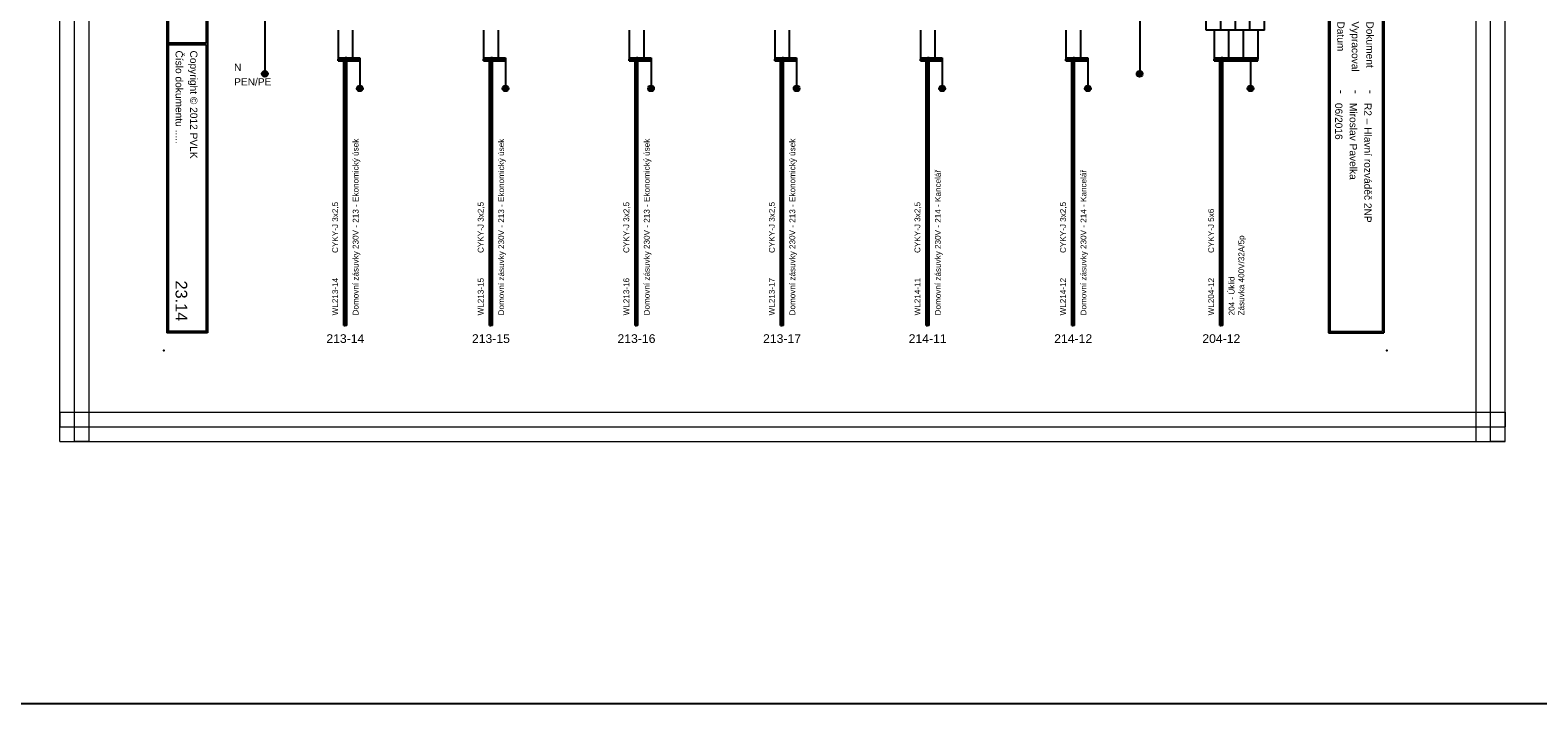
# Model space of a CAD drawing. Extents: x -9495 to -1492, y 3269 to 3834.
# Tile 39 of 44: x -2692 to -2174, y 3269 to 3500. Entities that reach past the tile are written whole.
import ezdxf
from ezdxf.enums import TextEntityAlignment as Align

# ---------------------------------------------------------------- set-up
doc = ezdxf.new("R2010")
doc.units = 0
doc.header["$MEASUREMENT"] = 0
for name, color, linetype in [('1-KRESBA', 7, 'Continuous'), ('__Bílá', 7, 'Continuous'), ('__Rudá 010', 10, 'Continuous'), ('__Svmodrá', 4, 'Continuous'), ('__Vínová 220', 220, 'Continuous'), ('__Zelená', 3, 'Continuous'), ('__Černá 250', 7, 'Continuous')]:
    doc.layers.add(name, color=color, linetype=linetype)
doc.styles.add('Arial', font='arial.ttf')
doc.styles.add('GENERATED_STYLE_1', font='arial.ttf')

# ---------------------------------------------------------------- blocks, each defined once
blk = doc.blocks.new('BLK_Razítko_malé_pro_rozváděče')
at = {"layer": '__Bílá'}
for p, q in [((15, -1), (15, -20)), ((15, -1), (294, -1)), ((15.5, -1.5), (15.5, -19.5)), ((15.5, -1.5), (184.5, -1.5)), ((184.5, -1.5), (184.5, -19.5)), ((185, -1.5), (185, -19.5)), ((185, -1.5), (293.5, -1.5)), ((293.5, -19.5), (293.5, -1.5)), ((294, -20), (294, -1)), ((15, -20), (294, -20)), ((15.5, -19.5), (184.5, -19.5)), ((185, -19.5), (293.5, -19.5)), ((15, -405), (15, -419)), ((15, -405), (294, -405)), ((15.5, -405.5), (15.5, -418.5)), ((15.5, -405.5), (194.5, -405.5)), ((194.5, -405.5), (194.5, -418.5)), ((195, -405.5), (195, -418.5)), ((195, -405.5), (293.5, -405.5)), ((293.5, -405.5), (293.5, -418.5)), ((294, -405), (294, -419)), ((15, -419), (294, -419)), ((15.5, -418.5), (194.5, -418.5)), ((195, -418.5), (293.5, -418.5))]:
    blk.add_line(p, q, dxfattribs=at)
for p in [(0, 0), (300, 0), (0, -420), (300, -420)]:
    blk.add_point(p, dxfattribs=at)
at = {"layer": '__Bílá', "style": 'Arial'}
for s, height, p in [('Dokument', 2.5, (187, -7)), ('SO/PS', 2.5, (17.5, -12)), ('-', 3, (38, -7)), ('Vypracoval', 2.5, (187, -12)), ('-', 3, (210.5, -7)), ('Investor', 2.5, (17.5, -17)), ('-', 3, (38, -12)), ('Datum', 2.5, (187, -17)), ('-', 3, (210.5, -12)), ('-', 3, (38, -17)), ('-', 3, (210.5, -17)), ('PVLK PROJECT s.r.o. , Langrova 195/33,  787 01 Šumperk', 2.5, (17.5, -411)), ('Copyright © 2012 PVLK', 2.5, (197, -411)), ('Telefon: 773 836 685, mobil: 777 848 204, e-mail: %%Upavelka@pvlk.cz', 2.5, (17.5, -416)), ('Číslo dokumentu .....', 2.5, (197, -416))]:
    blk.add_text(s, height=height, dxfattribs=at).set_placement(p)
at = {"layer": '__Vínová 220', "char_height": 2.5, "attachment_point": 7, "style": 'Arial'}
for s, insert in [('715 0908', (17.5, -7)), ('Rozšíření výrobního areálu firmy PLASTKON PRODUCT, S.R.O.', (42.5, -7.75)), ('R2 – Hlavní rozváděč 2NP', (215, -7.75)), ('SO 02 - Novostavba skladovací haly s administrativní budovou', (42.5, -12.75)), ('Miroslav Pavelka', (215, -12.75)), ('Plastkon product, s.r.o., Hlavní 147, Mikulovice 790 84', (42.5, -17.75)), ('06/2016', (215, -17.75))]:
    blk.add_mtext(s, dxfattribs=dict(at, insert=insert))
at = {"layer": '__Vínová 220', "style": 'Arial'}
blk.add_attdef('ČÍSLO', text='', height=4, dxfattribs=at).set_placement((290, -416), align=Align.RIGHT)
blk = doc.blocks.new('V0085A01')
h = blk.add_hatch(color=256)
edge = h.paths.add_edge_path()
edge.add_arc((0, 0), 1, 0, 360)
blk.add_circle((0, 0), 1)
blk = doc.blocks.new('V0109A04')
for p, q in [((2.5, 5), (-2.5, 5)), ((-2.5, -5), (-2.5, 5)), ((7.5, 5), (2.5, 5)), ((2.5, -5), (2.5, 5)), ((12.5, 5), (7.5, 5)), ((7.5, -5), (7.5, 5)), ((17.5, 5), (12.5, 5)), ((12.5, -5), (12.5, 5)), ((17.5, -5), (17.5, 5)), ((2.5, -5), (-2.5, -5)), ((7.5, -5), (2.5, -5)), ((12.5, -5), (7.5, -5)), ((17.5, -5), (12.5, -5))]:
    blk.add_line(p, q)
at = {"style": 'Arial'}
blk.add_attdef('POPIS', text='', height=3, dxfattribs=at).set_placement((-4.5, 0), align=Align.RIGHT)
at = {"style": 'Arial', "width": 0.8}
for tag, p in [('S1', (0, 0)), ('S2', (5, 0)), ('S3', (10, 0)), ('S4', (15, 0))]:
    blk.add_attdef(tag, text='', height=2, dxfattribs=at).set_placement(p, align=Align.MIDDLE)

msp = doc.modelspace()

# ---------------------------------------------------------------- linework, layer by layer
at = {"layer": '1-KRESBA'}
for p, q in [((-2611.62, 3645), (-2611.62, 3485.1)), ((-2311.12, 3645), (-2311.12, 3485)), ((-2586.45, 3500), (-2586.45, 3490)), ((-2581.45, 3500), (-2581.45, 3490)), ((-2536.45, 3500), (-2536.45, 3490)), ((-2531.45, 3500), (-2531.45, 3490)), ((-2486.45, 3500), (-2486.45, 3490)), ((-2481.45, 3500), (-2481.45, 3490)), ((-2436.45, 3500), (-2436.45, 3490)), ((-2431.45, 3500), (-2431.45, 3490)), ((-2386.45, 3500), (-2386.45, 3490)), ((-2381.45, 3500), (-2381.45, 3490)), ((-2336.45, 3500), (-2336.45, 3490)), ((-2331.45, 3500), (-2331.45, 3490)), ((-2285.58, 3500), (-2285.58, 3490)), ((-2280.58, 3500), (-2280.58, 3490)), ((-2275.58, 3500), (-2275.58, 3490)), ((-2270.58, 3500), (-2270.58, 3490)), ((-2586.45, 3490.5), (-2586.45, 3490)), ((-2586.45, 3490.5), (-2578.95, 3490.5)), ((-2584.45, 3398.53), (-2584.45, 3490.5)), ((-2584.45, 3490.5), (-2583.95, 3490.5)), ((-2583.95, 3398.53), (-2583.95, 3490.5)), ((-2583.45, 3490.5), (-2583.95, 3490.5)), ((-2583.45, 3398.53), (-2583.45, 3490.5)), ((-2578.95, 3490.5), (-2578.95, 3490)), ((-2536.45, 3490.5), (-2536.45, 3490)), ((-2536.45, 3490.5), (-2528.95, 3490.5)), ((-2534.45, 3398.53), (-2534.45, 3490.5)), ((-2534.45, 3490.5), (-2533.95, 3490.5)), ((-2533.95, 3398.53), (-2533.95, 3490.5)), ((-2533.45, 3490.5), (-2533.95, 3490.5)), ((-2533.45, 3398.53), (-2533.45, 3490.5)), ((-2528.95, 3490.5), (-2528.95, 3490)), ((-2486.45, 3490.5), (-2486.45, 3490)), ((-2486.45, 3490.5), (-2478.95, 3490.5)), ((-2484.45, 3398.53), (-2484.45, 3490.5)), ((-2484.45, 3490.5), (-2483.95, 3490.5)), ((-2483.95, 3398.53), (-2483.95, 3490.5)), ((-2483.45, 3490.5), (-2483.95, 3490.5)), ((-2483.45, 3398.53), (-2483.45, 3490.5)), ((-2478.95, 3490.5), (-2478.95, 3490)), ((-2436.45, 3490.5), (-2436.45, 3490)), ((-2436.45, 3490.5), (-2428.95, 3490.5)), ((-2434.45, 3398.53), (-2434.45, 3490.5)), ((-2434.45, 3490.5), (-2433.95, 3490.5)), ((-2433.95, 3398.53), (-2433.95, 3490.5)), ((-2433.45, 3490.5), (-2433.95, 3490.5)), ((-2433.45, 3398.53), (-2433.45, 3490.5)), ((-2428.95, 3490.5), (-2428.95, 3490)), ((-2386.45, 3490.5), (-2386.45, 3490)), ((-2386.45, 3490.5), (-2378.95, 3490.5)), ((-2384.45, 3398.53), (-2384.45, 3490.5)), ((-2384.45, 3490.5), (-2383.95, 3490.5)), ((-2383.95, 3398.53), (-2383.95, 3490.5)), ((-2383.45, 3490.5), (-2383.95, 3490.5)), ((-2383.45, 3398.53), (-2383.45, 3490.5)), ((-2378.95, 3490.5), (-2378.95, 3490)), ((-2336.45, 3490.5), (-2336.45, 3490)), ((-2336.45, 3490.5), (-2328.95, 3490.5)), ((-2334.45, 3398.53), (-2334.45, 3490.5)), ((-2334.45, 3490.5), (-2333.95, 3490.5)), ((-2333.95, 3398.53), (-2333.95, 3490.5)), ((-2333.45, 3490.5), (-2333.95, 3490.5)), ((-2333.45, 3398.53), (-2333.45, 3490.5)), ((-2328.95, 3490.5), (-2328.95, 3490)), ((-2285.58, 3490.5), (-2285.58, 3490)), ((-2285.58, 3490.5), (-2270.58, 3490.5)), ((-2283.58, 3398.53), (-2283.58, 3490.5)), ((-2283.58, 3490.5), (-2283.08, 3490.5)), ((-2283.08, 3398.53), (-2283.08, 3490.5)), ((-2282.58, 3490.5), (-2283.08, 3490.5)), ((-2282.58, 3398.53), (-2282.58, 3490.5)), ((-2270.58, 3490.5), (-2270.58, 3490)), ((-2586.45, 3489.5), (-2586.45, 3490)), ((-2586.45, 3490), (-2578.95, 3490)), ((-2586.45, 3489.5), (-2578.95, 3489.5)), ((-2578.95, 3490), (-2578.95, 3480)), ((-2578.95, 3489.5), (-2578.95, 3490)), ((-2536.45, 3489.5), (-2536.45, 3490)), ((-2536.45, 3490), (-2528.95, 3490)), ((-2536.45, 3489.5), (-2528.95, 3489.5)), ((-2528.95, 3490), (-2528.95, 3480)), ((-2528.95, 3489.5), (-2528.95, 3490)), ((-2486.45, 3489.5), (-2486.45, 3490)), ((-2486.45, 3490), (-2478.95, 3490)), ((-2486.45, 3489.5), (-2478.95, 3489.5)), ((-2478.95, 3490), (-2478.95, 3480)), ((-2478.95, 3489.5), (-2478.95, 3490)), ((-2436.45, 3489.5), (-2436.45, 3490)), ((-2436.45, 3490), (-2428.95, 3490)), ((-2436.45, 3489.5), (-2428.95, 3489.5)), ((-2428.95, 3490), (-2428.95, 3480)), ((-2428.95, 3489.5), (-2428.95, 3490)), ((-2386.45, 3489.5), (-2386.45, 3490)), ((-2386.45, 3490), (-2378.95, 3490)), ((-2386.45, 3489.5), (-2378.95, 3489.5)), ((-2378.95, 3490), (-2378.95, 3480)), ((-2378.95, 3489.5), (-2378.95, 3490)), ((-2336.45, 3489.5), (-2336.45, 3490)), ((-2336.45, 3490), (-2328.95, 3490)), ((-2336.45, 3489.5), (-2328.95, 3489.5)), ((-2328.95, 3490), (-2328.95, 3480)), ((-2328.95, 3489.5), (-2328.95, 3490)), ((-2285.58, 3489.5), (-2285.58, 3490)), ((-2285.58, 3490), (-2270.58, 3490)), ((-2285.58, 3489.5), (-2270.58, 3489.5)), ((-2273.08, 3490), (-2273.08, 3480)), ((-2270.58, 3489.5), (-2270.58, 3490)), ((-2584.45, 3398.53), (-2583.95, 3398.53)), ((-2583.45, 3398.53), (-2583.95, 3398.53)), ((-2534.45, 3398.53), (-2533.95, 3398.53)), ((-2533.45, 3398.53), (-2533.95, 3398.53)), ((-2484.45, 3398.53), (-2483.95, 3398.53)), ((-2483.45, 3398.53), (-2483.95, 3398.53)), ((-2434.45, 3398.53), (-2433.95, 3398.53)), ((-2433.45, 3398.53), (-2433.95, 3398.53)), ((-2384.45, 3398.53), (-2383.95, 3398.53)), ((-2383.45, 3398.53), (-2383.95, 3398.53)), ((-2334.45, 3398.53), (-2333.95, 3398.53)), ((-2333.45, 3398.53), (-2333.95, 3398.53)), ((-2283.58, 3398.53), (-2283.08, 3398.53)), ((-2282.58, 3398.53), (-2283.08, 3398.53))]:
    msp.add_line(p, q, dxfattribs=at)
at = {"layer": '1-KRESBA', "color": 3}
msp.add_lwpolyline([(-9494.98, 3833.62), (-1491.97, 3833.62), (-1491.97, 3268.56), (-9494.98, 3268.56)], close=True, dxfattribs=at)
at = {"layer": '__Vínová 220', "lineweight": 0}
for p, q in [((-2681.98, 3358.74), (-2681.98, 3724.82)), ((-2676.98, 3358.74), (-2676.98, 3724.82)), ((-2671.98, 3358.74), (-2671.98, 3724.82)), ((-2195.57, 3358.74), (-2195.57, 3724.82)), ((-2190.57, 3358.74), (-2190.57, 3724.82)), ((-2185.57, 3358.74), (-2185.57, 3724.82)), ((-2681.98, 3368.74), (-2681.98, 3363.74)), ((-2681.98, 3368.74), (-2185.57, 3368.74)), ((-2185.57, 3368.74), (-2185.57, 3363.74)), ((-2681.98, 3358.74), (-2681.98, 3363.74)), ((-2681.98, 3363.74), (-2185.57, 3363.74)), ((-2185.57, 3358.74), (-2185.57, 3363.74)), ((-2681.98, 3358.74), (-2185.57, 3358.74)), ((-2681.98, 3358.74), (-2676.98, 3358.74)), ((-2671.98, 3358.74), (-2676.98, 3358.74)), ((-2195.57, 3358.74), (-2190.57, 3358.74)), ((-2185.57, 3358.74), (-2190.57, 3358.74))]:
    msp.add_line(p, q, dxfattribs=at)

# ---------------------------------------------------------------- block references
at = {"color": 250, "linetype": 'Continuous'}
for p in [(-2611.62, 3484.97), (-2311.13, 3484.95), (-2578.95, 3480), (-2528.95, 3480), (-2478.95, 3480), (-2428.95, 3480), (-2378.95, 3480), (-2328.95, 3480), (-2273.08, 3480)]:
    msp.add_blockref('V0085A01', p, dxfattribs=at)
at = {"layer": '1-KRESBA', "rotation": 270}
msp.add_blockref('BLK_Razítko_malé_pro_rozváděče', (-2226.26, 3690), dxfattribs=at).add_auto_attribs({'ČÍSLO': '23.14'})
at = {"layer": '__Černá 250'}
msp.add_blockref('V0109A04', (-2285.73, 3505), dxfattribs=at).add_auto_attribs({'POPIS': 'X204-12', 'S1': '1', 'S2': '2', 'S3': '3', 'S4': '4'})

# ---------------------------------------------------------------- texts
at = {"layer": '__Rudá 010', "style": 'Arial'}
for s, p in [('CYKY-J 3x2,5', (-2586.45, 3423.45)), ('CYKY-J 3x2,5', (-2536.45, 3423.45)), ('CYKY-J 3x2,5', (-2486.45, 3423.45)), ('CYKY-J 3x2,5', (-2436.45, 3423.45)), ('CYKY-J 3x2,5', (-2386.45, 3423.45)), ('CYKY-J 3x2,5', (-2336.45, 3423.45)), ('CYKY-J 5x6', (-2285.58, 3423.45)), ('WL213-14', (-2586.45, 3402)), ('WL213-15', (-2536.45, 3402)), ('WL213-16', (-2486.45, 3402)), ('WL213-17', (-2436.45, 3402)), ('WL214-11', (-2386.45, 3402)), ('WL214-12', (-2336.45, 3402)), ('WL204-12', (-2285.58, 3402))]:
    msp.add_text(s, height=2, rotation=90, dxfattribs=at).set_placement(p)
at = {"layer": '__Rudá 010', "style": 'GENERATED_STYLE_1'}
for s, p in [('213-14', (-2583.95, 3392.53)), ('213-15', (-2533.95, 3392.53)), ('213-16', (-2483.95, 3392.53)), ('213-17', (-2433.95, 3392.53)), ('214-11', (-2383.95, 3392.53)), ('214-12', (-2333.95, 3392.53)), ('204-12', (-2283.08, 3392.53))]:
    msp.add_text(s, height=3, dxfattribs=at).set_placement(p, align=Align.CENTER)
at = {"layer": '__Rudá 010', "char_height": 2, "width": 62.8406, "attachment_point": 1, "rotation": 90, "style": 'Arial'}
for s, insert in [('Domovní zásuvky 230V - 213 - Ekonomický úsek', (-2581.42, 3402)), ('Domovní zásuvky 230V - 213 - Ekonomický úsek', (-2531.42, 3402)), ('Domovní zásuvky 230V - 213 - Ekonomický úsek', (-2481.42, 3402)), ('Domovní zásuvky 230V - 213 - Ekonomický úsek', (-2431.42, 3402)), ('Domovní zásuvky 230V - 214 - Kancelář', (-2381.42, 3402)), ('Domovní zásuvky 230V - 214 - Kancelář', (-2331.42, 3402)), ('204 - Úklid\\PZásuvka 400V/32A/5p  ', (-2280.55, 3402))]:
    msp.add_mtext(s, dxfattribs=dict(at, insert=insert))
at = {"layer": '__Svmodrá', "linetype": 'Continuous', "style": 'Arial'}
msp.add_text('N', height=2.5, dxfattribs=at).set_placement((-2622.15, 3486))
at = {"layer": '__Zelená', "linetype": 'Continuous', "style": 'Arial'}
msp.add_text('PEN/PE', height=2.5, dxfattribs=at).set_placement((-2622.15, 3481))

doc.saveas('drawing.dxf')
